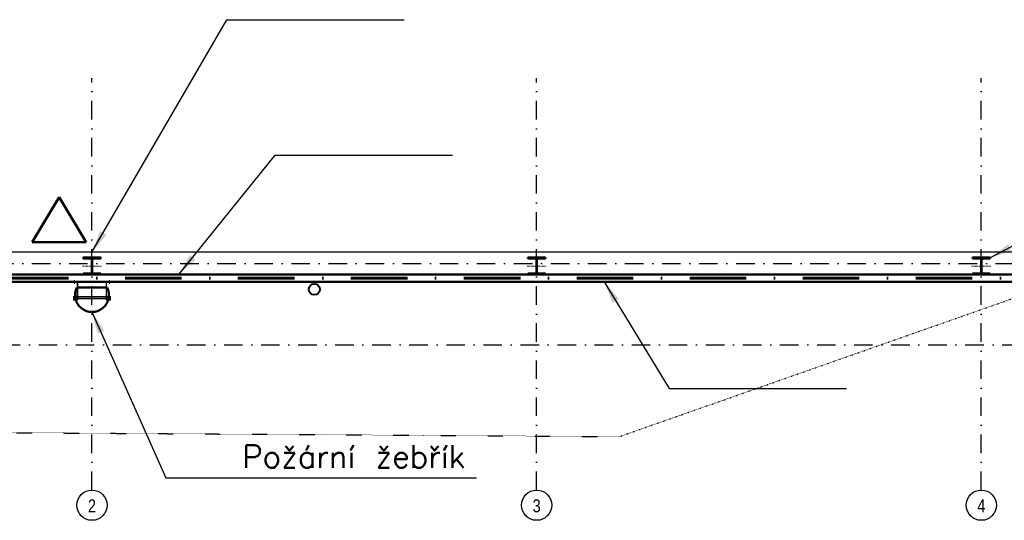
# Model space of a CAD drawing. Header units: millimetres. Extents: x 2886542 to 7567581, y -792623 to 134766.
# Tile 197 of 256: x 4610385 to 4623671, y -277994 to -271239. Entities that reach past the tile are written whole.
import ezdxf
from ezdxf.enums import TextEntityAlignment as Align

# ---------------------------------------------------------------- set-up
doc = ezdxf.new("R2010")
doc.units = ezdxf.units.MM
for name, pattern in [('ACAD_ISO04W100', [30, 24, -3, 0, -3]), ('DASHDOT', [1, 0.5, -0.25, 0, -0.25]), ('DASHDOTX2', [50.8, 25.4, -12.7, 0, -12.7]), ('DOT', [0.25, 0, -0.25])]:
    doc.linetypes.add(name, pattern=pattern)
for name, color, linetype, lineweight in [('CKPROSTUPY_NADROVINOU', 7, 'DASHDOT', 25), ('CKRASTR_POPIS', 3, 'Continuous', 25), ('CKSTENY_PODROVINOU', 7, 'Continuous', 25), ('CKSTENY_REZ', 6, 'Continuous', 50), ('CSPROFILY_OSY', 1, 'DASHDOT', 18), ('CSPROFILY_REZY', 4, 'Continuous', 50), ('pohledy', 7, 'Continuous', 25), ('požární žebřík', 201, 'Continuous', 15), ('ZTI-DEŠŤOVÁ-KANALIZACE', 210, 'Continuous', 40)]:
    doc.layers.add(name, color=color, linetype=linetype, lineweight=lineweight)
doc.layers.add('požárničina', color=10, linetype='Continuous')
doc.styles.add('ARIAL', font='arial.ttf')
doc.styles.add('ROMANT', font='romant')
doc.styles.get("Standard").update_dxf_attribs({"font": 'arial.ttf'})
doc.dimstyles.new('úhlová', dxfattribs={"dimscale": 0.2, "dimtxt": 2.5, "dimasz": 1.5, "dimexe": 0, "dimexo": 3, "dimgap": 1, "dimtad": 1, "dimdec": 0, "dimzin": 0, "dimdsep": 46, "dimtxsty": 'ROMANT', "dimcen": 5, "dimclrd": 256, "dimclre": 256, "dimclrt": 7, "dimadec": 1, "dimazin": 0, "dimtfac": 1, "dimtdec": 0, "dimtix": 1, "dimtmove": 2, "dimatfit": 3, "dimfxl": 0, "dimtvp": 2, "dimtolj": 1, "dimtzin": 0, "dimarcsym": 0})

# ---------------------------------------------------------------- blocks, each defined once
blk = doc.blocks.new('CK_S_EXT_HEAHEA240')
for p, q in [((-120, 115), (120, 115)), ((-120, 115), (-120, 103)), ((-120, 103), (-24.75, 103)), ((-3.75, -82), (-3.75, 82)), ((3.75, -82), (3.75, 82)), ((120, 103), (24.75, 103)), ((120, 115), (120, 103)), ((-120, -115), (-120, -103)), ((-120, -103), (-24.75, -103)), ((-120, -115), (120, -115)), ((120, -103), (24.75, -103)), ((120, -115), (120, -103))]:
    blk.add_line(p, q)
for centre, start, end in [((-24.75, 82), 0, 90), ((24.75, 82), 90, 180), ((-24.75, -82), 270, 0), ((24.75, -82), 180, 270)]:
    blk.add_arc(centre, 21, start, end)

msp = doc.modelspace()

# ---------------------------------------------------------------- linework, layer by layer
at = {"layer": 'CKPROSTUPY_NADROVINOU', "color": 0, "ltscale": 500}
for p, q in [((4611360.6, -277585.7), (4611360.6, -272027.5)), ((4617360.6, -277585.7), (4617360.6, -272027.5)), ((4623360.6, -277585.7), (4623360.6, -272027.5)), ((4594047.9, -274527.5), (4631360.6, -274527.5)), ((4605140.6, -275627.5), (4629790.6, -275627.5))]:
    msp.add_line(p, q, dxfattribs=at)
at = {"layer": 'CKRASTR_POPIS', "color": 0}
for centre in [(4611360.6, -277789.7), (4617360.6, -277789.7), (4623360.6, -277789.7)]:
    msp.add_circle(centre, 203.9, dxfattribs=at)
at = {"layer": 'CKSTENY_PODROVINOU', "color": 0}
msp.add_line((4642075.6, -274377.5), (4605540.6, -274377.5), dxfattribs=at)
at = {"layer": 'CKSTENY_REZ', "color": 0}
for p, q in [((4605240.6, -274677.5), (4642075.6, -274677.5)), ((4605140.6, -274777.5), (4630640.6, -274777.5))]:
    msp.add_line(p, q, dxfattribs=at)
at = {"layer": 'CSPROFILY_OSY', "color": 0}
for p, q in [((4611360.6, -274437.5), (4611360.6, -274687.5)), ((4617360.6, -274437.5), (4617360.6, -274687.5)), ((4623360.6, -274437.5), (4623360.6, -274687.5)), ((4611490.6, -274562.5), (4611230.6, -274562.5)), ((4617490.6, -274562.5), (4617230.6, -274562.5)), ((4623490.6, -274562.5), (4623230.6, -274562.5))]:
    msp.add_line(p, q, dxfattribs=at)
at = {"layer": 'pohledy', "color": 0, "linetype": 'DOT', "ltscale": 2}
for p, q in [((4618478.4, -276864.3), (4624420.6, -274777.5)), ((4605140.6, -276777.5), (4618478.4, -276864.3))]:
    msp.add_line(p, q, dxfattribs=at)
at = {"layer": 'požárničina', "linetype": 'ACAD_ISO04W100', "lineweight": 50, "ltscale": 50, "extrusion": (0, 0, -1)}
for p, q in [((4610551.7, -274241.4), (4610916.8, -273634.5)), ((4611282, -274241.4), (4610916.8, -273634.5)), ((4610551.7, -274241.4), (4611282, -274241.4))]:
    msp.add_line(p, q, dxfattribs=at)
at = {"layer": 'požárničina', "linetype": 'DASHDOTX2', "lineweight": 60, "ltscale": 30}
msp.add_line((4630857.6, -274727), (4605190.1, -274727), dxfattribs=at)
at = {"layer": 'požárničina', "color": 1, "linetype": 'Continuous', "lineweight": 50}
msp.add_line((4611564.6, -274851.6), (4611156.7, -274851.6), dxfattribs=at)
msp.add_arc((4611360.6, -274954), 228.2, 153.32908, 26.67092, dxfattribs=at)
at = {"layer": 'požární žebřík', "color": 0}
for points in [[(4611090.3, -274777.5), (4611168.9, -274777.5), (4611168.9, -275018.5)], [(4611090.3, -274777.5), (4611090.3, -274783.5)], [(4611090.3, -274783.5), (4611162.9, -274783.5), (4611162.9, -275018.5)], [(4611124.5, -274802.3), (4611124.5, -274753.2)], [(4611631, -274777.5), (4611552.4, -274777.5), (4611552.4, -275018.5)], [(4611631, -274783.5), (4611558.4, -274783.5), (4611558.4, -275018.5)], [(4611596.8, -274802.3), (4611596.8, -274753.2)], [(4611631, -274783.5), (4611631, -274777.5)], [(4611162.9, -275023), (4611112.9, -274973)], [(4611162.9, -274973), (4611112.9, -275023)], [(4611112.9, -274990.7), (4611608.4, -274990.7)], [(4611608.4, -275023), (4611558.4, -274973)], [(4611608.4, -274973), (4611558.4, -275023)], [(4611168.9, -275018.5), (4611162.9, -275018.5)], [(4611552.4, -275018.5), (4611558.4, -275018.5)]]:
    msp.add_lwpolyline(points, dxfattribs=at)
for points in [[(4611112.9, -274973), (4611112.9, -275023), (4611162.9, -275023), (4611162.9, -274973)], [(4611162.9, -274974.7), (4611558.4, -274974.7), (4611558.4, -275006.7), (4611162.9, -275006.7)], [(4611558.4, -274973), (4611558.4, -275023), (4611608.4, -275023), (4611608.4, -274973)]]:
    msp.add_lwpolyline(points, close=True, dxfattribs=at)
for centre in [(4611137.9, -274998), (4611583.4, -274998)]:
    msp.add_circle(centre, 25, dxfattribs=at)
at = {"layer": 'ZTI-DEŠŤOVÁ-KANALIZACE', "color": 0}
msp.add_circle((4614360, -274877.5), 75, dxfattribs=at)

# ---------------------------------------------------------------- block references
at = {"layer": 'CSPROFILY_REZY', "color": 0, "rotation": 180}
for p in [(4611360.6, -274562.5), (4617360.6, -274562.5), (4623360.6, -274562.5)]:
    msp.add_blockref('CK_S_EXT_HEAHEA240', p, dxfattribs=at)

# ---------------------------------------------------------------- texts
at = {"layer": 'CKRASTR_POPIS', "color": 0, "style": 'ARIAL', "width": 0.8}
for s, p in [('2', (4611360.6, -277798.1)), ('3', (4617360.6, -277798.1)), ('4', (4623360.6, -277798.1))]:
    msp.add_text(s, height=175, dxfattribs=at).set_placement(p, align=Align.MIDDLE)
at = {"layer": 'požárničina', "color": 1, "lineweight": 30, "insert": (4616398.4, -276978.9), "char_height": 307.125, "width": 715494.708, "attachment_point": 3}
msp.add_mtext('{\\Ftxt,bigfont|c238;Požární žebřík}', dxfattribs=at)

# ---------------------------------------------------------------- leaders
at = {"layer": 'požárničina'}
for points in [[(4611360.6, -274377.5), (4613178.3, -271239), (4615571.6, -271239)], [(4612531.1, -274677.5), (4613831.8, -273067.7), (4616225, -273067.7)], [(4623477.6, -274453.5), (4625993.5, -273123.6), (4628386.8, -273123.6)], [(4618273.8, -274777.5), (4619146.8, -276215.1), (4621540.1, -276215.1)], [(4611360.6, -275182.3), (4612356.4, -277418.9), (4616549.1, -277418.9)]]:
    msp.add_leader(points, dimstyle='úhlová', override={"dimasz": 1500, "dimgap": 1, "dimtad": 0}, dxfattribs=at)

doc.saveas('drawing.dxf')
